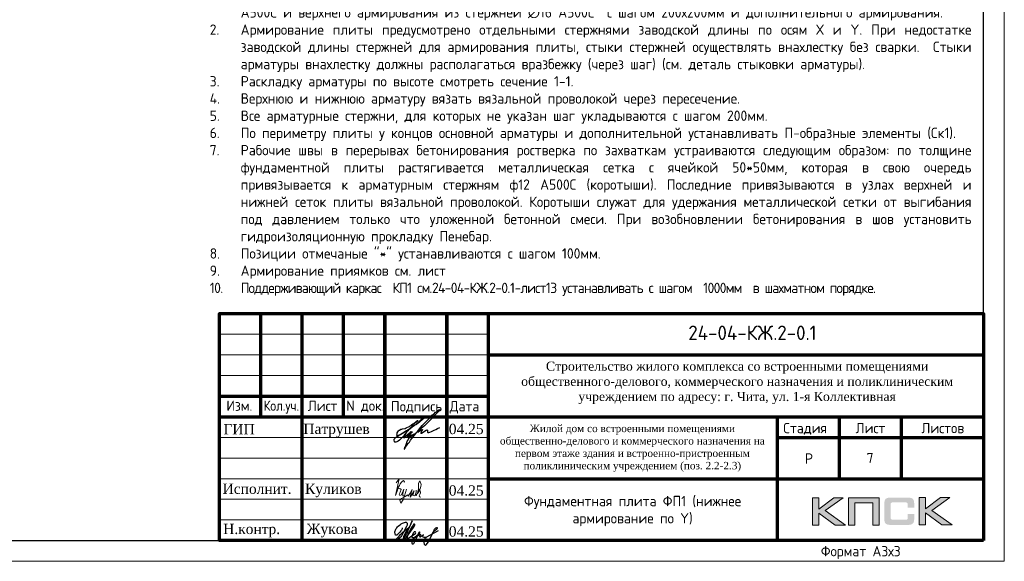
# Model space of a CAD drawing. Header units: millimetres. Extents: x -56135 to 1694203, y -446411 to -23139.
# Tile 142 of 256: x 726350 to 750189, y -140264 to -127154. Entities that reach past the tile are written whole.
import ezdxf
from ezdxf.enums import TextEntityAlignment as Align

# ---------------------------------------------------------------- set-up
doc = ezdxf.new("R2010")
doc.units = ezdxf.units.MM
for name, color, linetype in [('PDF _S_NET_PROFILE_AXIS', 7, 'Continuous'), ('PDF7_Text', 7, 'Continuous'), ('PDF8_Text', 7, 'Continuous'), ('Рамка печать', 7, 'Continuous'), ('ТОЛСТЫЕ_ОСНОВНЫЕ', 6, 'Continuous')]:
    doc.layers.add(name, color=color, linetype=linetype)
for name, color, linetype, lineweight in [('Выноски', 20, 'Continuous', 20), ('Каркасы ригель', 3, 'Continuous', 0), ('Рамка', 7, 'Continuous', 70), ('Текст', 7, 'Continuous', 25), ('ТОНКИЕ', 7, 'Continuous', 9)]:
    doc.layers.add(name, color=color, linetype=linetype, lineweight=lineweight)
doc.styles.add('GOST-2.304_Type-B', font='GOST_Common.ttf')
doc.styles.add('PDF Times New Roman', font='times.ttf')
doc.styles.add('style1', font='GOST_Common.ttf', dxfattribs={"height": 500})
doc.styles.add('ГОСТ', font='GOST_Common.ttf')

# ---------------------------------------------------------------- blocks, each defined once
blk = doc.blocks.new('*U43')
at = {"layer": 'ТОЛСТЫЕ_ОСНОВНЫЕ', "color": 6}
blk.add_lwpolyline([(20, 5), (886, 5), (886, 415), (20, 415)], close=True, dxfattribs=at)
at = {"layer": 'ТОНКИЕ'}
blk.add_lwpolyline([(0, 0), (891, 0), (891, 420), (0, 420)], close=True, dxfattribs=at)
at = {"layer": 'Текст', "style": 'style1'}
blk.add_text('Формат А3х3', height=2.5, dxfattribs=at).set_placement((846.57, 1.2))
blk = doc.blocks.new('11')
at = {"layer": 'Выноски'}
for p, q in [((47962, 66737), (47989, 66781)), ((47989, 66781), (48016, 66806)), ((48016, 66806), (48038, 66823)), ((48038, 66823), (48060, 66786)), ((48060, 66786), (48058, 66769)), ((47885, 66608), (47944, 66700)), ((47944, 66700), (47962, 66737))]:
    blk.add_line(p, q, dxfattribs=at)
blk.add_lwpolyline([(47863, 66761), (47937, 66865), (47843, 66458), (47885, 66564), (47905, 66616), (47954, 66628), (47979, 66606), (47957, 66539), (47937, 66487), (47947, 66458), (47991, 66470), (48051, 66611), (48041, 66569), (48023, 66505), (48023, 66448), (48065, 66448), (48090, 66529), (48110, 66608), (48043, 66369), (47972, 66275), (47954, 66344), (47991, 66389), (48078, 66431), (48142, 66470), (48154, 66441), (48204, 66512), (48246, 66606), (48209, 66455), (48204, 66418), (48295, 66574), (48265, 66463), (48265, 66455), (48312, 66453), (48342, 66529), (48347, 66584), (48337, 66465), (48349, 66453), (48401, 66569), (48443, 66616), (48461, 66678), (48466, 66727), (48436, 66811), (48399, 66754), (48399, 66618), (48389, 66549), (48374, 66507), (48416, 66564), (48441, 66576), (48451, 66524), (48433, 66482), (48419, 66453), (48424, 66428), (48458, 66421)], dxfattribs=at)
blk = doc.blocks.new('яяя')
at = {"lineweight": 30}
for points in [[(345424, 110432), (345425, 110410), (345424, 110397), (345417, 110379), (345406, 110350), (345390, 110319), (345357, 110275), (345310, 110221), (345265, 110176), (345198, 110110), (345161, 110077), (345133, 110066), (345116, 110066), (345102, 110075), (345090, 110091), (345082, 110115), (345074, 110146), (345066, 110182), (345064, 110206), (345067, 110234), (345077, 110278), (345095, 110320), (345114, 110361), (345134, 110395), (345159, 110428), (345195, 110469), (345228, 110506), (345284, 110560), (345331, 110595), (345379, 110625), (345435, 110648), (345486, 110670), (345532, 110686), (345573, 110696), (345605, 110698), (345621, 110695), (345635, 110687), (345648, 110671), (345656, 110649), (345659, 110625), (345659, 110583), (345656, 110553), (345647, 110523), (345635, 110489), (345387, 110033), (345349, 109985), (345311, 109948), (345247, 109889), (345209, 109858), (345192, 109844), (345180, 109837), (345157, 109833), (345150, 109835), (345140, 109842), (345135, 109856), (345138, 109881), (345148, 109892), (345183, 109930), (345267, 110024), (345343, 110105), (345455, 110213), (345617, 110343), (345775, 110456), (345811, 110526), (345838, 110607), (345890, 110740), (345902, 110771), (345698, 110295), (345672, 110226), (345626, 110132), (345572, 110032), (345518, 109953), (345481, 109918), (345497, 110001), (345567, 110147), (345655, 110301), (345760, 110442)], [(345481, 109918), (345476, 109896), (345475, 109874), (345485, 109861), (345506, 109866), (345539, 109891), (345632, 109983), (345968, 110450), (346022, 110527), (346029, 110560), (346027, 110579), (346026, 110590), (346010, 110605), (345993, 110609), (345975, 110601), (345962, 110584), (345954, 110562), (345857, 110421), (345783, 110292), (345741, 110183), (345701, 110079), (345665, 109985), (345660, 109952), (345666, 109929), (345669, 109915), (345682, 109910), (345702, 109914), (345735, 109941), (345846, 110007), (346065, 110160), (346075, 110193), (346070, 110217), (346066, 110236), (346052, 110241), (346030, 110241), (346007, 110228), (345978, 110203), (345960, 110164), (345892, 110010), (345895, 109986), (345904, 109966), (345925, 109964), (345969, 109968), (346045, 110000), (346218, 110114), (346261, 110154), (346280, 110184), (346282, 110210), (346278, 110225), (346263, 110229), (346241, 110222), (346220, 110198), (346162, 110049), (345989, 109904), (345932, 109849), (345906, 109805), (345891, 109739), (345890, 109690), (345899, 109652), (345924, 109647), (345956, 109655), (345980, 109674), (346058, 109838), (346158, 110046), (346261, 110098), (346314, 110120), (346292, 110079), (346269, 110036), (346261, 110008), (346267, 109998), (346293, 109998), (346363, 110039), (346445, 110095), (346421, 110068), (346414, 110040), (346407, 110011), (346416, 109990), (346466, 109972), (346509, 109977), (346574, 109984), (347172, 110293)], [(346586, 109971), (346543, 109917), (346509, 109873), (346489, 109825), (346475, 109767), (346472, 109710), (346478, 109675), (346485, 109641), (346501, 109621), (346517, 109602), (346542, 109589), (346568, 109592), (346605, 109620), (346680, 109731), (346736, 109842), (346865, 110115), (346962, 110290), (346969, 110318), (346979, 110360), (347013, 110403), (347056, 110434), (347091, 110450), (347109, 110450), (347121, 110434), (347115, 110405), (347072, 110355), (347012, 110307), (346924, 110222)]]:
    blk.add_lwpolyline(points, dxfattribs=at)
blk = doc.blocks.new('A$Cd09756da')
at = {"layer": 'Рамка печать', "lineweight": 20}
h = blk.add_hatch(color=0, dxfattribs=at)
h.paths.add_polyline_path([(-3400, 1040), (-3624, 1040), (-3991, 764), (-3991, 1040), (-4146, 1040), (-4146, 378), (-3991, 378), (-3991, 669), (-3594, 378), (-3346, 378), (-3840, 728)])
h.paths.add_polyline_path([(-3122, 915), (-2683, 915), (-2683, 378), (-2529, 378), (-2529, 1040), (-2693, 1040), (-3276, 1040), (-3276, 883), (-3276, 378), (-3122, 378)])
h.paths.add_polyline_path([(-1408, 1043), (-1563, 1043), (-1563, 380), (-1408, 380), (-1408, 672), (-1011, 380), (-763, 380), (-1257, 731), (-817, 1043), (-1041, 1043), (-1408, 767)])
blk.add_hatch(color=204, dxfattribs=at).paths.add_polyline_path([(-1693, 970), (-1695, 977), (-1697, 983), (-1701, 989), (-1704, 996), (-1708, 1000), (-1712, 1005), (-1716, 1010), (-1720, 1014), (-1725, 1017), (-1731, 1021), (-1737, 1025), (-1744, 1028), (-1750, 1030), (-1758, 1033), (-1765, 1035), (-1783, 1038), (-1802, 1041), (-1823, 1043), (-1846, 1043), (-2242, 1043), (-2265, 1043), (-2285, 1041), (-2305, 1038), (-2322, 1035), (-2330, 1032), (-2338, 1030), (-2344, 1028), (-2351, 1024), (-2357, 1021), (-2363, 1017), (-2368, 1014), (-2372, 1010), (-2376, 1005), (-2380, 1000), (-2384, 996), (-2387, 989), (-2390, 983), (-2393, 976), (-2396, 970), (-2398, 962), (-2401, 946), (-2404, 928), (-2406, 908), (-2406, 887), (-2406, 538), (-2406, 516), (-2404, 496), (-2401, 478), (-2398, 461), (-2396, 454), (-2393, 447), (-2390, 440), (-2387, 434), (-2384, 429), (-2380, 423), (-2376, 419), (-2372, 414), (-2368, 410), (-2362, 406), (-2357, 403), (-2351, 399), (-2344, 396), (-2337, 394), (-2330, 391), (-2322, 389), (-2305, 385), (-2285, 383), (-2264, 381), (-2242, 380), (-1846, 380), (-1823, 381), (-1802, 382), (-1783, 385), (-1766, 389), (-1758, 391), (-1750, 393), (-1744, 396), (-1737, 399), (-1731, 402), (-1725, 406), (-1720, 410), (-1716, 414), (-1712, 418), (-1708, 423), (-1704, 428), (-1701, 434), (-1697, 440), (-1695, 446), (-1693, 454), (-1690, 461), (-1686, 478), (-1684, 496), (-1682, 516), (-1682, 538), (-1682, 647), (-1836, 647), (-1836, 558), (-1836, 552), (-1837, 546), (-1838, 540), (-1840, 535), (-1842, 530), (-1844, 526), (-1846, 522), (-1850, 519), (-1853, 515), (-1857, 513), (-1862, 511), (-1867, 508), (-1872, 507), (-1878, 506), (-1884, 506), (-1890, 505), (-2209, 505), (-2214, 506), (-2219, 506), (-2223, 508), (-2227, 511), (-2231, 513), (-2235, 516), (-2238, 519), (-2241, 523), (-2244, 528), (-2246, 532), (-2248, 536), (-2249, 541), (-2251, 551), (-2252, 560), (-2252, 878), (-2252, 884), (-2251, 889), (-2250, 894), (-2248, 899), (-2247, 903), (-2245, 906), (-2242, 910), (-2240, 913), (-2236, 916), (-2233, 919), (-2229, 921), (-2225, 922), (-2220, 923), (-2215, 924), (-2210, 925), (-2204, 925), (-1890, 925), (-1884, 925), (-1878, 924), (-1872, 923), (-1868, 921), (-1863, 919), (-1858, 917), (-1854, 914), (-1851, 911), (-1847, 907), (-1844, 903), (-1842, 899), (-1840, 894), (-1838, 889), (-1837, 884), (-1836, 878), (-1836, 872), (-1836, 799), (-1682, 799), (-1682, 887), (-1682, 908), (-1684, 928), (-1686, 946), (-1690, 962)])
at = {"layer": 'PDF _S_NET_PROFILE_AXIS', "lineweight": 30, "elevation": 0}
blk.add_lwpolyline([(-13735, 2814), (-13718, 2835), (-13697, 2852), (-13684, 2869), (-13650, 2903), (-13642, 2907), (-13638, 2916), (-13629, 2920), (-13621, 2928), (-13600, 2945), (-13583, 2958), (-13570, 2962), (-13562, 2962), (-13562, 2958), (-13566, 2949), (-13578, 2937), (-13667, 2860), (-13684, 2852), (-13701, 2835), (-13752, 2805), (-13773, 2793), (-13799, 2776), (-13803, 2772), (-13807, 2772), (-13799, 2776), (-13786, 2784), (-13782, 2784), (-13777, 2789), (-13782, 2784), (-13786, 2780), (-13794, 2776), (-13811, 2763), (-13828, 2755), (-13845, 2738), (-13887, 2708), (-13926, 2674), (-13968, 2632), (-13981, 2619), (-13985, 2611), (-13993, 2606), (-14002, 2594), (-14019, 2573), (-14031, 2551), (-14040, 2535), (-14061, 2509), (-14086, 2488), (-14141, 2433), (-14175, 2408), (-14192, 2399), (-14205, 2391), (-14230, 2382), (-14256, 2382), (-14264, 2391), (-14268, 2403), (-14273, 2429), (-14273, 2454), (-14268, 2467), (-14260, 2479), (-14247, 2492), (-14222, 2505), (-14213, 2513), (-14197, 2522), (-14175, 2535), (-14163, 2539), (-14150, 2551), (-14133, 2560), (-14116, 2573), (-14074, 2598), (-14027, 2628), (-13985, 2653), (-13947, 2678), (-13930, 2691), (-13917, 2700), (-13904, 2704), (-13896, 2712), (-13896, 2708), (-13904, 2704), (-13909, 2700), (-13921, 2691), (-13938, 2678), (-13976, 2657), (-14061, 2602), (-14103, 2577), (-14137, 2560), (-14150, 2551), (-14163, 2547), (-14171, 2543), (-14180, 2543), (-14192, 2539), (-14201, 2543), (-14205, 2547), (-14205, 2564), (-14201, 2577), (-14201, 2590), (-14197, 2606), (-14184, 2632), (-14167, 2657), (-14158, 2666), (-14154, 2674), (-14141, 2678), (-14108, 2695), (-14095, 2695), (-14086, 2700), (-14074, 2704), (-14010, 2717), (-13985, 2729), (-13964, 2738), (-13926, 2755), (-13904, 2763), (-13883, 2776), (-13866, 2789), (-13854, 2801), (-13820, 2827), (-13794, 2839), (-13782, 2848), (-13765, 2860), (-13731, 2890), (-13714, 2903), (-13705, 2911), (-13701, 2911), (-13710, 2894), (-13735, 2869), (-13748, 2860), (-13782, 2835), (-13794, 2827), (-13807, 2814), (-13832, 2784), (-13845, 2772), (-13849, 2763), (-13866, 2742), (-13879, 2733), (-13892, 2717), (-13896, 2712), (-13896, 2708), (-13900, 2704), (-13909, 2700), (-13921, 2687), (-13943, 2662), (-13955, 2649), (-13968, 2632), (-13976, 2619), (-13985, 2611), (-13989, 2606), (-13985, 2611), (-13981, 2611), (-13985, 2606), (-13993, 2585), (-14002, 2581), (-14006, 2573), (-14010, 2568), (-14036, 2518), (-14036, 2505), (-14040, 2496), (-14036, 2492), (-14031, 2492), (-14019, 2505), (-14006, 2513), (-13951, 2568), (-13917, 2594), (-13904, 2606), (-13892, 2611), (-13887, 2619), (-13875, 2632), (-13871, 2640), (-13862, 2640), (-13862, 2636), (-13879, 2619), (-13896, 2598), (-13921, 2577), (-13934, 2568), (-13947, 2556), (-13951, 2556), (-13959, 2551), (-13964, 2543), (-13964, 2522), (-13959, 2518), (-13951, 2518), (-13938, 2526), (-13921, 2543), (-13913, 2556), (-13904, 2564), (-13879, 2594), (-13862, 2611), (-13854, 2623), (-13841, 2628), (-13837, 2632), (-13832, 2632), (-13845, 2619), (-13854, 2606), (-13866, 2598), (-13887, 2573), (-13904, 2551), (-13913, 2543), (-13917, 2535), (-13921, 2522), (-13921, 2509), (-13917, 2505), (-13904, 2501), (-13900, 2505), (-13892, 2522), (-13879, 2535), (-13858, 2551), (-13849, 2560), (-13837, 2560), (-13832, 2551), (-13832, 2526), (-13828, 2526), (-13820, 2530), (-13807, 2539), (-13782, 2564), (-13773, 2577), (-13769, 2581), (-13769, 2585), (-13773, 2585), (-13777, 2581), (-13786, 2577), (-13811, 2560), (-13841, 2539), (-13879, 2513), (-13887, 2509), (-13900, 2505), (-13909, 2496), (-13926, 2471), (-13934, 2450), (-13955, 2412), (-13972, 2369), (-13993, 2323), (-14010, 2272), (-14019, 2251), (-14031, 2225), (-14031, 2213), (-14027, 2213), (-14023, 2217), (-14019, 2225), (-14010, 2238), (-14006, 2247), (-13998, 2259), (-13972, 2293), (-13955, 2319), (-13934, 2352), (-13904, 2386), (-13875, 2429), (-13816, 2509), (-13782, 2551), (-13752, 2590), (-13727, 2623), (-13701, 2653), (-13684, 2678), (-13663, 2704), (-13629, 2746), (-13595, 2784), (-13553, 2827), (-13464, 2920), (-13418, 2962), (-13380, 3004), (-13341, 3043), (-13308, 3072), (-13278, 3098), (-13253, 3119), (-13231, 3136), (-13214, 3148), (-13202, 3157), (-13193, 3165), (-13185, 3165), (-13185, 3170), (-13176, 3174), (-13176, 3153), (-13185, 3140), (-13193, 3131), (-13197, 3123), (-13295, 3026), (-13320, 2996), (-13354, 2966), (-13540, 2780), (-13617, 2712), (-13672, 2657), (-13680, 2645), (-13689, 2636), (-13697, 2632), (-13701, 2628), (-13701, 2623), (-13697, 2623), (-13689, 2628), (-13676, 2640), (-13646, 2657), (-13633, 2670), (-13621, 2674), (-13612, 2683), (-13595, 2691), (-13583, 2691), (-13583, 2683), (-13591, 2666), (-13600, 2653), (-13617, 2632), (-13621, 2619), (-13625, 2611), (-13629, 2606), (-13629, 2602), (-13621, 2594), (-13617, 2598), (-13612, 2598), (-13604, 2602), (-13591, 2611), (-13540, 2649), (-13502, 2674), (-13477, 2683), (-13473, 2683), (-13468, 2678), (-13468, 2640), (-13464, 2628), (-13460, 2619), (-13451, 2615), (-13443, 2619), (-13435, 2619), (-13409, 2628), (-13367, 2645), (-13337, 2657), (-13308, 2674), (-13265, 2691), (-13223, 2712), (-13168, 2738)], dxfattribs=at)
at = {"layer": 'Рамка', "color": 7}
for p, q in [((-17500, 3000), (-17500, 5500)), ((-15500, 3000), (-15500, 5500)), ((-12000, 4500), (0, 4500)), ((-18500, 3500), (-12000, 3500)), ((-18500, 3000), (0, 3000)), ((-3500, 3000), (-3500, 1500)), ((-2000, 3000), (-2000, 1500)), ((-5000, 2500), (0, 2500)), ((-5000, 2500), (0, 2500)), ((-12000, 1500), (0, 1500))]:
    blk.add_line(p, q, dxfattribs=at)
at = {"layer": 'Рамка'}
for p, q in [((-16500, 0), (-16500, 5500)), ((-14500, 0), (-14500, 5500)), ((-14500, 5500), (-14500, 0)), ((-13000, 5500), (-13000, 0)), ((-13000, 0), (-13000, 5500)), ((-12000, 5500), (-12000, 0)), ((-5000, 3000), (-5000, 0))]:
    blk.add_line(p, q, dxfattribs=at)
at = {"layer": 'Рамка', "color": 7, "lineweight": 15}
for p, q in [((-18500, 5000), (-12000, 5000)), ((-18500, 4500), (-12000, 4500)), ((-18500, 4000), (-12000, 4000)), ((-18500, 2500), (-12000, 2500)), ((-18500, 2000), (-12000, 2000)), ((-18500, 1500), (-12000, 1500)), ((-18500, 1000), (-12000, 1000)), ((-18500, 500), (-12000, 500))]:
    blk.add_line(p, q, dxfattribs=at)
at = {"layer": 'Рамка'}
blk.add_lwpolyline([(0, 0), (-18500, 0), (-18500, 5500), (0, 5500)], close=True, dxfattribs=at)
at = {"layer": 'Рамка печать', "color": 0, "lineweight": 20}
for points in [[(-4146, 378), (-4146, 1040), (-3991, 1040), (-3991, 764), (-3624, 1040), (-3400, 1040), (-3840, 728), (-3346, 378), (-3594, 378), (-3991, 669), (-3991, 378), (-4146, 378)], [(-3122, 378), (-3122, 915), (-2683, 915), (-2683, 378), (-2529, 378), (-2529, 1040), (-2693, 1040), (-3276, 1040), (-3276, 883), (-3276, 378), (-3122, 378)], [(-1563, 380), (-1563, 1043), (-1408, 1043), (-1408, 767), (-1041, 1043), (-817, 1043), (-1257, 731), (-763, 380), (-1011, 380), (-1408, 672), (-1408, 380), (-1563, 380)]]:
    blk.add_lwpolyline(points, close=True, dxfattribs=at)
at = {"color": 2, "lineweight": 60, "xscale": 0.5, "yscale": 0.5, "zscale": 0.5}
blk.add_blockref('яяя', (-186789, -54904), dxfattribs=at)
at = {"layer": 'Выноски', "color": 0}
blk.add_blockref('11', (-62086, -65365), dxfattribs=at)
at = {"layer": 'PDF7_Text', "char_height": 248, "attachment_point": 7, "style": 'PDF Times New Roman'}
for s, insert in [('04.25', (-12950, 2573)), ('Патрушев', (-16471, 2500)), ('04.25', (-12950, 1085)), ('Жукова', (-16392, 79)), ('04.25', (-12950, 93))]:
    blk.add_mtext(s, dxfattribs=dict(at, insert=insert))
at = {"layer": 'PDF7_Text', "insert": (-11946, 1667), "char_height": 180, "width": 6881.02, "attachment_point": 7, "style": 'PDF Times New Roman'}
blk.add_mtext('\\pxqc;Жилой дом со встроенными помещениями общественно-делового и коммерческого назначения на первом этаже здания и встроенно-пристроенным поликлиническим учреждением (поз. 2.2-2.3)', dxfattribs=at)
at = {"layer": 'PDF7_Text', "insert": (-16432, 1050), "char_height": 247.95, "attachment_point": 7, "style": 'PDF Times New Roman'}
blk.add_mtext_dynamic_manual_height_columns('{\\C256;Куликов}', width=2000, gutter_width=1250, heights=[0], dxfattribs=at)
at = {"layer": 'PDF8_Text', "char_height": 248, "attachment_point": 7, "style": 'PDF Times New Roman'}
for s, insert in [('ГИП', (-18407, 2573)), ('Исполнит.', (-18427, 1127)), ('Н.контр.', (-18413, 79))]:
    blk.add_mtext(s, dxfattribs=dict(at, insert=insert))
at = {"layer": 'Текст', "color": 7, "style": 'ГОСТ'}
blk.add_text('24-04-КЖ.2-0.1', height=350, dxfattribs=at).set_placement((-5599, 5031), align=Align.MIDDLE_CENTER)
for s, p in [('Изм.', (-18336, 3141)), ('Лист', (-16365, 3139)), ('N док.', (-15435, 3141)), ('Подпись', (-14351, 3127)), ('Дата', (-12929, 3127)), ('Стадия', (-4850, 2600)), ('Лист', (-3100, 2600)), ('Листов', (-1508, 2600)), ('Р', (-4328, 1863))]:
    blk.add_text(s, height=250, dxfattribs=at).set_placement(p)
at = {"layer": 'Текст', "color": 7, "style": 'ГОСТ', "width": 0.9}
blk.add_text('Кол.уч.', height=250, dxfattribs=at).set_placement((-17435, 3143))
at = {"layer": 'Текст', "color": 7, "insert": (-11741, 4333), "char_height": 220, "attachment_point": 1, "style": 'ГОСТ'}
blk.add_mtext_dynamic_manual_height_columns('\\pxqc;{\\fTimes New Roman|b0|i0|c204|p18;\\C256;Строительство жилого комплекса со встроенными помещениями общественного-делового, коммерческого назначения и поликлиническим учреждением по адресу: г. Чита, ул. 1-я Коллективная}', width=11543.07, gutter_width=12.5, heights=[0], dxfattribs=at)
blk = doc.blocks.new('*T1255')
at = {"layer": 'Каркасы ригель', "color": 0, "linetype": 'ByBlock', "lineweight": -2, "transparency": 16777216}
for p, q in [((0, 0), (1500, 0)), ((0, -1000), (1500, -1000))]:
    blk.add_line(p, q, dxfattribs=at)
at = {"layer": 'Каркасы ригель', "color": 0, "linetype": 'ByBlock', "lineweight": 50, "transparency": 16777216}
for p, q in [((0, 0), (0, -1000)), ((1500, 0), (1500, -1000))]:
    blk.add_line(p, q, dxfattribs=at)
at = {"layer": 'Каркасы ригель', "color": 0, "linetype": 'Continuous', "lineweight": 0, "transparency": 16777216, "insert": (750, -500), "char_height": 250, "width": 1000, "attachment_point": 5, "style": 'ГОСТ'}
blk.add_mtext('7', dxfattribs=at)

msp = doc.modelspace()

# ---------------------------------------------------------------- block references
at = {"xscale": 100, "yscale": 100, "zscale": 100}
msp.add_blockref('*U43', (661089.5, -140263.7), dxfattribs=at)
at = {"lineweight": 50, "ltscale": 100}
msp.add_blockref('A$Cd09756da', (749689.5, -139763.7), dxfattribs=at)
msp.add_blockref('*T1255', (746189.5, -137263.7))

# ---------------------------------------------------------------- texts
at = {"layer": 'Текст', "insert": (730950.9, -126435.8), "char_height": 250, "width": 18388.819, "attachment_point": 1, "style": 'GOST-2.304_Type-B'}
msp.add_mtext('\\pxi-3,l3,qj,t3;1.^IАрмирование монолитной фундаментной плиты состоит из основного нижнего армирования из стержней ∅20 А500С и верхнего армирования из стержней ∅16 А500С  с шагом 200х200мм и дополнительного армирования.\\P2.^IАрмирование плиты предусмотрено отдельными стержнями заводской длины по осям Х и Y. При недостатке заводской длины стержней для армирования плиты, стыки стержней осуществлять внахлестку без сварки.  Стыки арматуры внахлестку должны располагаться вразбежку (через шаг) (см. деталь стыковки арматуры).\\P3.^IРаскладку арматуры по высоте смотреть сечение 1-1.\\P4.^IВерхнюю и нижнюю арматуру вязать вязальной проволокой через пересечение.\\P5.^IВсе арматурные стержни, для которых не указан шаг укладываются с шагом 200мм.\\P6.^IПо периметру плиты у концов основной арматуры и дополнительной устанавливать П-образные элементы (Ск1).\\P7.^IРабочие швы в перерывах бетонирования ростверка по захваткам устраиваются следующим образом: по толщине фундаментной плиты растягивается металлическая сетка с ячейкой 50*50мм, которая в свою очередь привязывается к арматурным стержням ф12 А500С (коротыши). Последние привязываются в узлах верхней и нижней сеток плиты вязальной проволокой. Коротыши служат для удержания металлической сетки от выгибания под давлением только что уложенной бетонной смеси. При возобновлении бетонирования в шов установить гидроизоляционную прокладку Пенебар.\\P8.^IПозиции отмечаные "*" устанавливаются с шагом 100мм.\\P9.^IАрмирование приямков см. лист\\P{\\T0.9;\\C0;10.^IПоддерживающий каркас  КП1 см.24-04-КЖ.2-0.1-лист13 устанавливать с шагом  1000мм  в шахматном порядке.}', dxfattribs=at)
at = {"layer": 'Текст', "color": 7, "insert": (737689.5, -138263.7), "char_height": 250, "attachment_point": 1, "style": 'ГОСТ'}
msp.add_mtext_dynamic_manual_height_columns('\\pxsm1,qc;\\PФундаментная плита ФП1 (нижнее армирование по Y)', width=7000, gutter_width=12.5, heights=[1500], dxfattribs=at)

doc.saveas('drawing.dxf')
